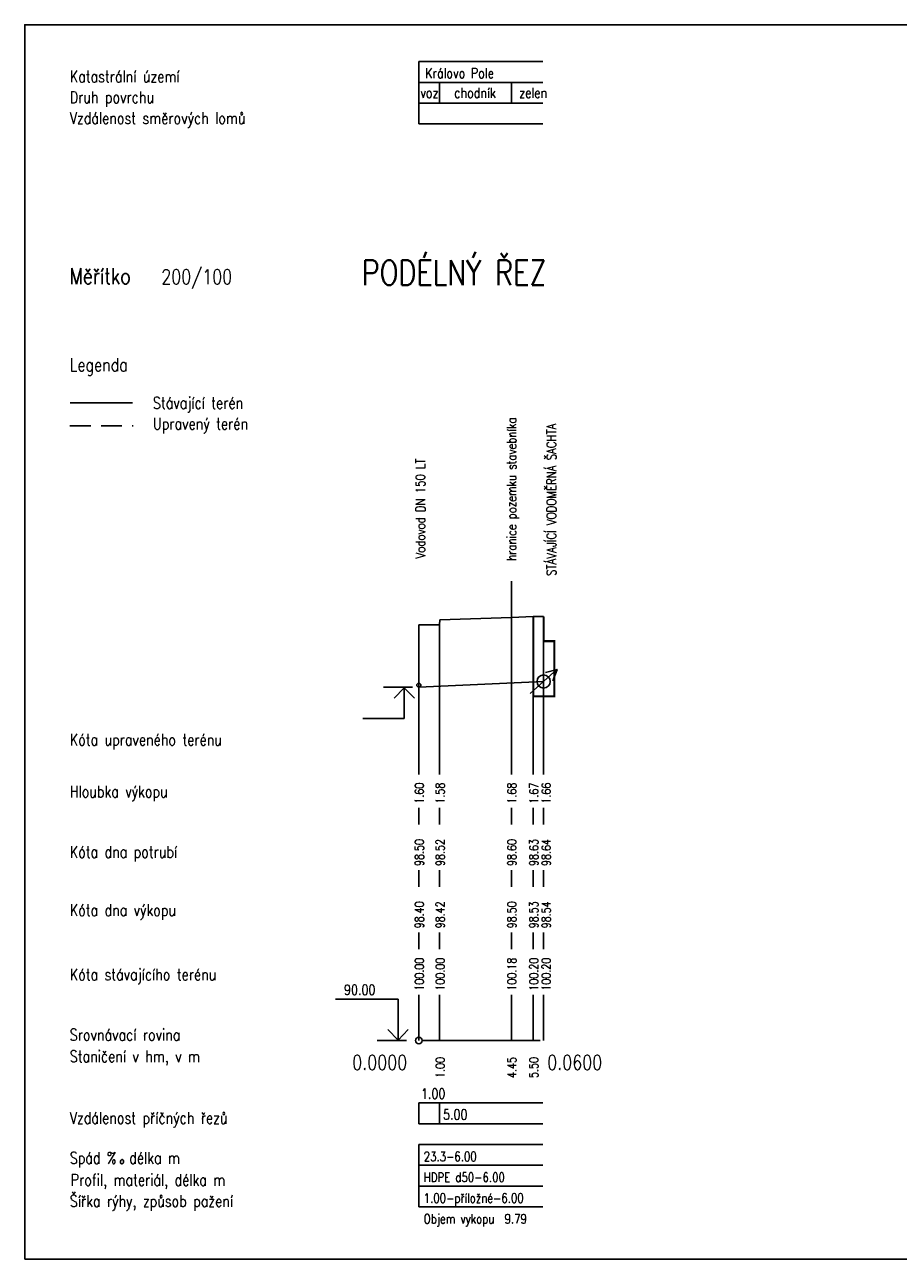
# Model space of a CAD drawing. Extents: x -1 to 419, y -8 to 289.
# Tile 1 of 5: x -1 to 209, y -8 to 289. Entities that reach past the tile are written whole.
import ezdxf
from ezdxf.enums import TextEntityAlignment as Align

# ---------------------------------------------------------------- set-up
doc = ezdxf.new("R2010")
doc.units = 0
doc.header["$LTSCALE"] = 10
doc.header["$MEASUREMENT"] = 0
doc.linetypes.add('DASHED', pattern=[0.75, 0.5, -0.25])
doc.layers.get('0').update_dxf_attribs({"linetype": 'CONTINUOUS'})
for name, color, linetype in [('TENKA-CARA', 7, 'CONTINUOUS'), ('TLUSTA-CARA', 3, 'CONTINUOUS'), ('ZT-ARMAT', 4, 'CONTINUOUS'), ('ZT-CSTOUP', 1, 'CONTINUOUS')]:
    doc.layers.add(name, color=color, linetype=linetype)
doc.styles.add('TENKE', font='SIMPLEXC', dxfattribs={"width": 0.8})

# ---------------------------------------------------------------- blocks, each defined once
blk = doc.blocks.new('1')
at = {"linetype": 'Continuous'}
blk.add_circle((0, 0.5), 0.5, dxfattribs=at)
blk = doc.blocks.new('LDS')
at = {"linetype": 'Continuous'}
for p, q in [((2, 0), (-5, 0)), ((0, 0), (0, -7.5)), ((-0.01, -0.11), (-2.46, -2.64)), ((-0.01, -0.11), (2.45, -2.64)), ((0, -7.5), (-10, -7.5))]:
    blk.add_line(p, q, dxfattribs=at)
at = {"linetype": 'Continuous', "style": 'TENKE', "width": 0.7}
blk.add_attdef('KOTA', text='', height=3.2, dxfattribs=at).set_placement((-0.9, -10.72), align=Align.RIGHT)
blk = doc.blocks.new('VODOMER')
at = {"layer": 'ZT-ARMAT', "color": 4}
for p, q in [((195, -309), (-195, 309)), ((-192, 309), (19, 186)), ((-192, 309), (-171, 66))]:
    blk.add_line(p, q, dxfattribs=at)
blk.add_circle((0, 0), 132, dxfattribs=at)

msp = doc.modelspace()

# ---------------------------------------------------------------- linework, layer by layer
at = {"linetype": 'Continuous'}
for p, q in [((93.918, 109), (93.918, 124)), ((98.918, 109), (98.918, 124)), ((116.168, 109), (116.168, 124)), ((121.418, 109), (121.418, 124)), ((123.918, 109), (123.918, 124)), ((93.918, 101), (93.918, 97)), ((98.918, 101), (98.918, 97)), ((116.168, 101), (116.168, 97)), ((121.418, 101), (121.418, 97)), ((123.918, 101), (123.918, 97)), ((93.918, 86), (93.918, 82)), ((98.918, 86), (98.918, 82)), ((116.168, 86), (116.168, 82)), ((121.418, 86), (121.418, 82)), ((123.918, 86), (123.918, 82)), ((93.918, 67), (93.918, 71)), ((98.918, 67), (98.918, 71)), ((116.168, 67), (116.168, 71)), ((121.418, 67), (121.418, 71)), ((123.918, 67), (123.918, 71)), ((93.918, 45), (93.918, 56)), ((98.918, 45), (98.918, 56)), ((116.168, 45), (116.168, 56)), ((121.418, 45), (121.418, 56)), ((123.918, 45), (123.918, 56))]:
    msp.add_line(p, q, dxfattribs=at)
at = {"linetype": 'ByBlock'}
msp.add_lwpolyline([(-0.83, -7.613), (419.17, -7.613), (419.17, 289.387), (-0.83, 289.387)], close=True, dxfattribs=at)
at = {"linetype": 'Continuous'}
msp.add_lwpolyline([(22.625, 16.388, 0.1337018), (22.487, 16.371, 0.1067913), (22.344, 16.274, 0.0826238), (22.242, 16.124, 0.0710803), (22.183, 15.922, 0.0710803), (22.182, 15.712, 0.0826238), (22.237, 15.539, 0.1067913), (22.346, 15.405, 0.1337018), (22.473, 15.349, 0.1337018), (22.611, 15.366, 0.1067913), (22.754, 15.464, 0.0826238), (22.856, 15.614, 0.0710803), (22.915, 15.815, 0.0710803), (22.916, 16.026, 0.0826238), (22.861, 16.198, 0.1067913), (22.752, 16.333, 0.1337018)], format="xyb", close=True, dxfattribs=at)
at = {"layer": 'TENKA-CARA', "linetype": 'Continuous'}
for p, q in [((123.749, 280.515), (93.919, 280.515)), ((93.919, 280.515), (93.919, 265.515)), ((93.919, 275.515), (123.749, 275.515)), ((98.918, 270.515), (98.918, 275.515)), ((116.168, 270.515), (116.168, 275.515)), ((93.919, 270.515), (123.749, 270.515)), ((93.919, 265.515), (123.749, 265.515)), ((10.096, 198.461), (25.096, 198.461)), ((116.168, 131.038), (116.168, 155.513)), ((98.918, 145), (98.968, 146.2)), ((98.968, 146.2), (116.168, 146.8)), ((116.168, 146.8), (121.418, 147)), ((121.418, 131.283), (121.418, 147)), ((121.418, 147), (123.918, 147)), ((123.918, 131.4), (123.918, 147)), ((93.918, 130), (93.918, 145)), ((93.918, 145), (98.918, 145)), ((98.918, 130.233), (98.918, 145)), ((116.168, 124), (116.168, 131.038)), ((121.418, 124), (121.418, 131.283)), ((123.918, 124), (123.918, 131.4)), ((93.918, 124), (93.918, 130)), ((98.918, 124), (98.918, 130.233)), ((88.918, 55), (73.918, 55)), ((88.918, 45), (88.918, 55)), ((88.912, 45.105), (86.455, 47.637)), ((88.912, 45.105), (91.369, 47.637)), ((90.918, 45), (83.918, 45)), ((123.748, 30), (93.918, 30)), ((93.918, 30), (93.918, 25)), ((93.918, 25), (93.918, 30)), ((98.918, 25), (98.918, 30)), ((93.918, 25), (123.748, 25)), ((123.748, 20), (93.918, 20)), ((93.918, 20), (93.918, 5)), ((93.918, 15), (93.918, 20)), ((93.918, 15), (123.748, 15)), ((93.918, 10), (123.748, 10)), ((93.918, 5), (123.748, 5))]:
    msp.add_line(p, q, dxfattribs=at)
at = {"layer": 'TENKA-CARA', "linetype": 'Continuous', "const_width": 0.5}
msp.add_lwpolyline([(121.457, 147), (121.457, 127.825), (126.457, 127.825), (126.457, 141.089), (123.918, 141.089), (123.918, 147)], dxfattribs=at)
at = {"layer": 'TENKA-CARA', "linetype": 'Continuous'}
msp.add_circle((93.918, 45), 0.8, dxfattribs=at)
at = {"layer": 'TLUSTA-CARA', "linetype": 'DASHED'}
msp.add_line((10.042, 192.898), (25.231, 192.898), dxfattribs=at)
at = {"layer": 'TLUSTA-CARA', "linetype": 'Continuous'}
for p, q in [((123.918, 131.4), (93.918, 130)), ((94.718, 45), (123.118, 45))]:
    msp.add_line(p, q, dxfattribs=at)

# ---------------------------------------------------------------- block references
at = {"layer": 'TENKA-CARA', "linetype": 'Continuous'}
for name, p in [('1', (93.918, 130)), ('LDS', (90.418, 130))]:
    msp.add_blockref(name, p, dxfattribs=at)
at = {"layer": 'ZT-CSTOUP', "linetype": 'Continuous', "xscale": 0.01199999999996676, "yscale": 0.01199999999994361, "zscale": 0.01199999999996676, "rotation": 279.6777711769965}
msp.add_blockref('VODOMER', (123.918, 131.4), dxfattribs=at)

# ---------------------------------------------------------------- texts
at = {"layer": 'TENKA-CARA', "linetype": 'Continuous', "style": 'TENKE', "width": 0.8}
for s, height, p in [('Královo Pole', 2.45, (95.418, 276.515)), ('Katastrální území', 2.8, (10, 275.546)), ('Druh povrchu', 2.8, (10, 270.546)), ('voz', 2.45, (94.267, 271.782)), ('chodník', 2.45, (102.409, 271.782)), ('zelen', 2.45, (118.045, 271.782)), ('Vzdálenost směrových lomů', 2.8, (10, 265.515)), ('Stávající terén', 2.8, (30, 197)), ('Upravený terén', 2.8, (30, 192)), ('Kóta upraveného terénu', 2.8, (10, 116)), ('Hloubka výkopu', 2.8, (10, 103.5)), ('Kóta dna potrubí', 2.8, (10, 89)), ('Kóta dna výkopu', 2.8, (10, 75)), ('Kóta stávajícího terénu', 2.8, (10, 59.5)), ('90.00', 2.45, (75.918, 56)), ('Srovnávací rovina', 2.8, (10, 45)), ('Staničení v hm, v m', 2.8, (10, 39.827)), ('1.00', 2.45, (94.418, 31)), ('Vzdálenost příčných řezů', 2.8, (10, 25)), ('5.00', 2.45, (99.723, 26)), ('Spád %  délka m', 2.8, (10, 15.392)), ('23.3-6.00', 2.24, (95.088, 16)), ('Profil, materiál, délka m', 2.8, (10.232, 10.085)), ('HDPE d50-6.00', 2.24, (95.088, 11)), ('Šířka rýhy, způsob pažení', 2.8, (10, 5)), ('1.00-příložné-6.00', 2.24, (95.088, 6)), ('Objem vykopu  9.79', 2.24, (95.088, 1))]:
    msp.add_text(s, height=height, dxfattribs=at).set_placement(p)
for s, height, p in [('STÁVAJÍCÍ VODOMĚRNÁ ŠACHTA', 2.24, (126.907, 156.801)), ('hranice pozemku stavebníka', 2.24, (117.305, 160.437)), ('Vodovod DN 150 LT', 2.24, (95.418, 161)), ('1.60', 2.1, (95.088, 102)), ('1.58', 2.1, (100.088, 102)), ('1.68', 2.1, (117.338, 102)), ('1.67', 2.1, (122.588, 102)), ('1.66', 2.1, (125.588, 102)), ('98.50', 2.1, (95.088, 87)), ('98.52', 2.1, (100.088, 87)), ('98.60', 2.1, (117.338, 87)), ('98.63', 2.1, (122.588, 87)), ('98.64', 2.1, (125.588, 87)), ('98.40', 2.1, (95.088, 72)), ('98.42', 2.1, (100.088, 72)), ('98.50', 2.1, (117.338, 72)), ('98.53', 2.1, (122.588, 72)), ('98.54', 2.1, (125.588, 72)), ('100.00', 2.1, (95.088, 57)), ('100.00', 2.1, (100.088, 57)), ('100.18', 2.1, (117.338, 57)), ('100.20', 2.1, (122.588, 57)), ('100.20', 2.1, (125.588, 57)), ('1.00', 2.1, (100.088, 36)), ('4.45', 2.1, (117.338, 36)), ('5.50', 2.1, (122.588, 36))]:
    msp.add_text(s, height=height, rotation=90, dxfattribs=at).set_placement(p)
at = {"layer": 'TLUSTA-CARA', "linetype": 'Continuous', "style": 'TENKE', "width": 0.8}
for s, height, p in [('PODÉLNÝ ŘEZ', 6, (80.183, 226.735)), ('Měřítko', 3.85, (10, 227)), ('200/100', 3.5, (32, 227)), ('Legenda', 3.15, (10, 206)), ('0.0000', 3.5, (77.918, 38)), ('0.0600', 3.5, (124.791, 38))]:
    msp.add_text(s, height=height, dxfattribs=at).set_placement(p)

doc.saveas('drawing.dxf')
